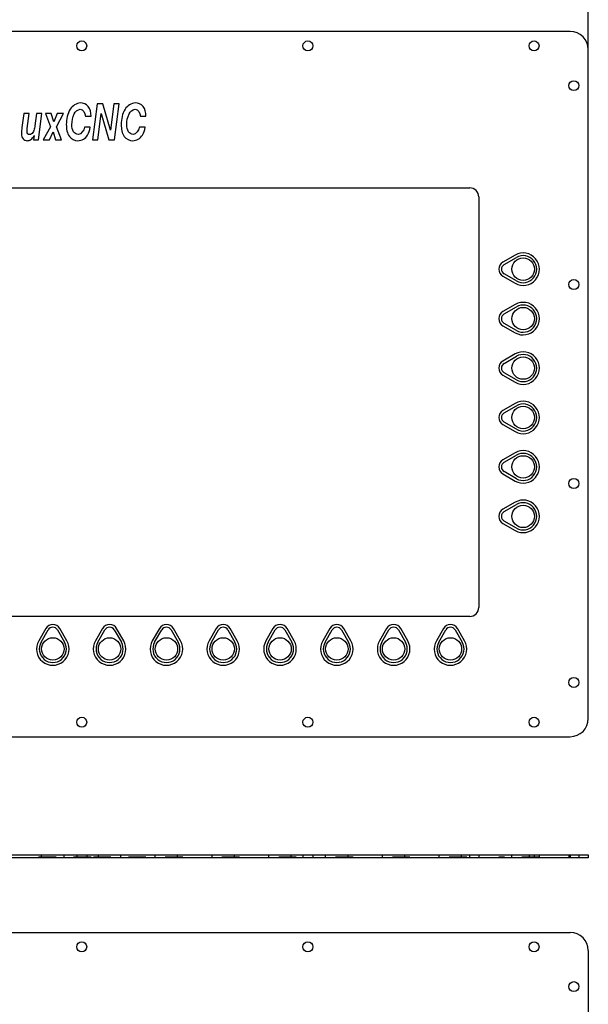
# Model space of a CAD drawing. Header units: millimetres. Extents: x -694 to 338, y 16 to 743.
# Tile 17 of 20: x 68 to 131, y 158 to 267. Entities that reach past the tile are written whole.
import ezdxf

# ---------------------------------------------------------------- set-up
doc = ezdxf.new("R2010")
doc.units = ezdxf.units.MM
doc.header["$LTSCALE"] = 19.36
doc.linetypes.add('HIDDEN', pattern=[0.2, 0.1, -0.1])
doc.layers.get('0').update_dxf_attribs({"linetype": 'CONTINUOUS'})
doc.layers.add('DEFAULT_2', color=8, linetype='HIDDEN')
doc.styles.get("Standard").update_dxf_attribs({"font": 'txt', "width": 0.8})
doc.dimstyles.new('DIMSTYLE_1', dxfattribs={"dimtxt": 3.5, "dimasz": 5, "dimexe": 0.18, "dimexo": 0.0625, "dimgap": 0.09, "dimtad": 1, "dimdec": 3, "dimlfac": 5, "dimdsep": 46, "dimtxsty": 'Standard', "dimblk": '_FILLED', "dimblk1": '_FILLED', "dimblk2": '_FILLED', "dimcen": 0.09, "dimclrt": 5, "dimadec": 0, "dimazin": 0, "dimtp": 0.8, "dimtm": 0.8, "dimtfac": 1, "dimtdec": 3, "dimtofl": 0, "dimtmove": 0, "dimatfit": 3, "dimldrblk": '_FILLED', "dimfxl": 0, "dimtolj": 1, "dimarcsym": 0})
doc.dimstyles.new('DIMSTYLE_2', dxfattribs={"dimtxt": 3.5, "dimasz": 5, "dimexe": 0.18, "dimexo": 0.0625, "dimgap": 0.09, "dimtad": 1, "dimdec": 3, "dimlfac": 5, "dimdsep": 46, "dimtxsty": 'Standard', "dimblk": '_FILLED', "dimblk1": '_FILLED', "dimblk2": '_FILLED', "dimcen": 0.09, "dimclrt": 5, "dimadec": 0, "dimazin": 0, "dimtp": 0.5, "dimtm": 0.5, "dimtfac": 1, "dimtdec": 3, "dimtofl": 0, "dimtmove": 0, "dimatfit": 3, "dimldrblk": '_FILLED', "dimfxl": 0, "dimtolj": 1, "dimarcsym": 0})
doc.dimstyles.new('DIMSTYLE_3', dxfattribs={"dimtxt": 3.5, "dimasz": 5, "dimexe": 0.18, "dimexo": 0.0625, "dimgap": 0.09, "dimtad": 1, "dimdec": 3, "dimlfac": 5, "dimdsep": 46, "dimtxsty": 'Standard', "dimblk": '_FILLED', "dimblk1": '_FILLED', "dimblk2": '_FILLED', "dimcen": 0.09, "dimclrt": 5, "dimadec": 0, "dimazin": 0, "dimtp": 0.1, "dimtm": 0.1, "dimtfac": 1, "dimtdec": 3, "dimtofl": 0, "dimtmove": 0, "dimatfit": 3, "dimldrblk": '_FILLED', "dimfxl": 0, "dimtolj": 1, "dimarcsym": 0})

# ---------------------------------------------------------------- blocks, each defined once
blk = doc.blocks.new('_FILLED')
at = {"color": 0, "linetype": 'ByBlock'}
blk.add_solid([(0, 0), (-1, 0.15), (-1, -0.15)], dxfattribs=at)
blk = doc.blocks.new('*D')
at = {"color": 2, "linetype": 'CONTINUOUS'}
for p, q in [((44.35, 263.62), (44.35, 275.02)), ((131.35, 263.62), (131.35, 275.02)), ((44.35, 274.02), (87.85, 274.02)), ((131.35, 274.02), (87.85, 274.02)), ((46.35, 265.62), (26.67, 265.62)), ((27.67, 265.62), (27.67, 226.62)), ((27.67, 187.62), (27.67, 226.62)), ((46.35, 187.62), (26.67, 187.62)), ((27.9, 174.54), (27.9, 182.54)), ((27.9, 182.54), (27.9, 174.39)), ((44.35, 174.54), (26.9, 174.54)), ((44.35, 174.24), (26.9, 174.24)), ((27.9, 158.52), (27.9, 174.39)), ((27.9, 174.24), (27.9, 158.52))]:
    blk.add_line(p, q, dxfattribs=at)
at = {"color": 2, "linetype": 'CONTINUOUS', "xscale": 5, "yscale": 5, "zscale": 5}
for p, rotation in [((44.35, 274.02), 180), ((27.67, 265.62), 90), ((27.67, 187.62), 270), ((27.9, 174.54), 270), ((27.9, 174.24), 90)]:
    blk.add_blockref('_FILLED', p, dxfattribs=dict(at, rotation=rotation))
blk.add_blockref('_FILLED', (131.35, 274.02), dxfattribs=at)
at = {"color": 5, "linetype": 'CONTINUOUS', "width": 0.8}
blk.add_text('435', height=3.5, dxfattribs=at).set_placement((80, 274.9))
for s, p in [('390', (26.8, 222.51)), ('1.5', (27.03, 158.52))]:
    blk.add_text(s, height=3.5, rotation=90, dxfattribs=at).set_placement(p)

msp = doc.modelspace()

# ---------------------------------------------------------------- linework, layer by layer
at = {"color": 3, "linetype": 'CONTINUOUS'}
for p, q in [((129.35466, 265.61802), (46.35466, 265.61802)), ((131.35466, 189.61802), (131.35466, 263.61802)), ((77.07508, 257.61802), (76.53744, 253.61802)), ((77.69513, 257.61802), (77.07508, 257.61802)), ((78.54795, 254.71239), (77.69513, 257.61802)), ((78.90226, 257.61802), (78.54795, 254.71239)), ((79.49553, 257.61802), (78.90226, 257.61802)), ((78.95994, 253.61802), (79.49553, 257.61802)), ((68.96093, 256.53724), (68.74669, 254.98937)), ((69.5542, 256.53724), (68.96093, 256.53724)), ((69.3379, 254.89705), (69.5542, 256.53724)), ((70.35758, 256.53724), (70.17218, 255.17132)), ((70.9529, 256.53724), (70.35758, 256.53724)), ((70.55945, 253.61802), (70.9529, 256.53724)), ((71.3443, 256.53724), (71.90048, 255.06812)), ((71.99112, 256.53724), (71.3443, 256.53724)), ((72.25273, 255.63296), (71.99112, 256.53724)), ((72.64413, 256.53724), (72.25273, 255.63296)), ((72.55349, 255.06812), (73.32597, 256.53724)), ((73.32597, 256.53724), (72.64413, 256.53724)), ((75.76701, 256.25753), (76.385, 256.25753)), ((77.1307, 253.61802), (77.48913, 256.52094)), ((77.48913, 256.52094), (78.34195, 253.61802)), ((81.83563, 256.25753), (82.45362, 256.25753)), ((71.90048, 255.06812), (71.1074, 253.61802)), ((73.11791, 253.61802), (72.55349, 255.06812)), ((76.29436, 255.01381), (75.67638, 255.01381)), ((82.36298, 255.01381), (81.745, 255.01381)), ((70.08566, 254.09324), (70.01975, 253.61802)), ((71.8016, 253.61802), (72.20741, 254.49514)), ((72.20741, 254.49514), (72.46285, 253.61802)), ((70.01975, 253.61802), (70.55945, 253.61802)), ((71.1074, 253.61802), (71.8016, 253.61802)), ((72.46285, 253.61802), (73.11791, 253.61802)), ((76.53744, 253.61802), (77.1307, 253.61802)), ((78.34195, 253.61802), (78.95994, 253.61802)), ((57.45466, 248.31802), (118.25466, 248.31802)), ((119.25466, 247.31802), (119.25466, 201.91802)), ((123.25466, 240.87687), (121.90466, 240.09745)), ((122.05466, 239.83764), (123.40466, 240.61706)), ((121.90466, 238.5386), (123.25466, 237.75918)), ((123.40466, 238.01898), (122.05466, 238.79841)), ((123.25466, 235.41027), (121.90466, 234.63085)), ((122.05466, 234.37104), (123.40466, 235.15046)), ((121.90466, 233.072), (123.25466, 232.29258)), ((123.40466, 232.55238), (122.05466, 233.33181)), ((123.25466, 229.94367), (121.90466, 229.16425)), ((122.05466, 228.90444), (123.40466, 229.68386)), ((121.90466, 227.6054), (123.25466, 226.82598)), ((123.40466, 227.08578), (122.05466, 227.86521)), ((123.25466, 224.47707), (121.90466, 223.69765)), ((122.05466, 223.43784), (123.40466, 224.21726)), ((123.40466, 221.61918), (122.05466, 222.39861)), ((121.90466, 222.1388), (123.25466, 221.35938)), ((123.25466, 219.01047), (121.90466, 218.23105)), ((122.05466, 217.97124), (123.40466, 218.75066)), ((123.40466, 216.15258), (122.05466, 216.93201)), ((121.90466, 216.6722), (123.25466, 215.89278)), ((123.25466, 213.54387), (121.90466, 212.76445)), ((122.05466, 212.50464), (123.40466, 213.28406)), ((123.40466, 210.68598), (122.05466, 211.46541)), ((121.90466, 211.2056), (123.25466, 210.42618)), ((118.25466, 200.91802), (57.45466, 200.91802)), ((71.37524, 199.56802), (70.59582, 198.21802)), ((70.85562, 198.06802), (71.63505, 199.41802)), ((72.67428, 199.41802), (73.4537, 198.06802)), ((73.71351, 198.21802), (72.93408, 199.56802)), ((77.65524, 199.56802), (76.87582, 198.21802)), ((77.13562, 198.06802), (77.91505, 199.41802)), ((78.95428, 199.41802), (79.7337, 198.06802)), ((79.99351, 198.21802), (79.21408, 199.56802)), ((83.93524, 199.56802), (83.15582, 198.21802)), ((83.41562, 198.06802), (84.19505, 199.41802)), ((85.23428, 199.41802), (86.0137, 198.06802)), ((86.27351, 198.21802), (85.49408, 199.56802)), ((90.21524, 199.56802), (89.43582, 198.21802)), ((89.69562, 198.06802), (90.47505, 199.41802)), ((91.51428, 199.41802), (92.2937, 198.06802)), ((92.55351, 198.21802), (91.77408, 199.56802)), ((96.49524, 199.56802), (95.71582, 198.21802)), ((95.97562, 198.06802), (96.75505, 199.41802)), ((97.79428, 199.41802), (98.5737, 198.06802)), ((98.83351, 198.21802), (98.05408, 199.56802)), ((102.77524, 199.56802), (101.99582, 198.21802)), ((102.25562, 198.06802), (103.03505, 199.41802)), ((104.07428, 199.41802), (104.8537, 198.06802)), ((105.11351, 198.21802), (104.33408, 199.56802)), ((109.05524, 199.56802), (108.27582, 198.21802)), ((108.53562, 198.06802), (109.31505, 199.41802)), ((110.35428, 199.41802), (111.1337, 198.06802)), ((111.39351, 198.21802), (110.61408, 199.56802)), ((115.33524, 199.56802), (114.55582, 198.21802)), ((114.81562, 198.06802), (115.59505, 199.41802)), ((116.63428, 199.41802), (117.4137, 198.06802)), ((117.67351, 198.21802), (116.89408, 199.56802)), ((46.35466, 187.61802), (129.35466, 187.61802)), ((131.35466, 174.23655), (44.35466, 174.23655))]:
    msp.add_line(p, q, dxfattribs=at)
at = {"color": 7, "linetype": 'CONTINUOUS'}
for p, q in [((44.35466, 174.53655), (131.35466, 174.53655)), ((131.35466, 174.53655), (131.35466, 174.23655)), ((46.35466, 165.97378), (129.35466, 165.97378)), ((131.35466, 163.97378), (131.35466, 89.97378))]:
    msp.add_line(p, q, dxfattribs=at)
at = {"color": 9, "linetype": 'CONTINUOUS'}
msp.add_line((129.35466, 174.53655), (129.35466, 174.23655), dxfattribs=at)
at = {"color": 3, "linetype": 'CONTINUOUS'}
for centre, radius in [((75.35466, 264.01802), 0.55), ((100.35466, 264.01802), 0.55), ((125.35466, 264.01802), 0.55), ((129.75466, 259.61802), 0.55), ((124.15466, 239.31802), 1.24), ((129.75466, 237.61802), 0.55), ((124.15466, 233.85142), 1.24), ((124.15466, 228.38482), 1.24), ((124.15466, 222.91822), 1.24), ((124.15466, 217.45162), 1.24), ((129.75466, 215.61802), 0.55), ((124.15466, 211.98502), 1.24), ((72.15466, 197.31802), 1.24), ((78.43466, 197.31802), 1.24), ((84.71466, 197.31802), 1.24), ((90.99466, 197.31802), 1.24), ((97.27466, 197.31802), 1.24), ((103.55466, 197.31802), 1.24), ((109.83466, 197.31802), 1.24), ((116.11466, 197.31802), 1.24), ((129.75466, 193.61802), 0.55), ((75.35466, 189.21802), 0.55), ((100.35466, 189.21802), 0.55), ((125.35466, 189.21802), 0.55)]:
    msp.add_circle(centre, radius, dxfattribs=at)
at = {"color": 7, "linetype": 'CONTINUOUS'}
for centre in [(75.35466, 164.37378), (100.35466, 164.37378), (125.35466, 164.37378), (129.75466, 159.97378)]:
    msp.add_circle(centre, 0.55, dxfattribs=at)
at = {"color": 3, "linetype": 'CONTINUOUS'}
for centre, radius, start, end in [((129.35466, 263.61802), 2, 0, 90), ((118.25466, 247.31802), 1, 0, 90), ((124.15466, 239.31802), 1.8, 240, 120), ((124.15466, 239.31802), 1.5, 240, 120), ((122.35466, 239.31802), 0.9, 120, 240), ((122.35466, 239.31802), 0.6, 120, 240), ((124.15466, 233.85142), 1.8, 240, 120), ((124.15466, 233.85142), 1.5, 240, 120), ((122.35466, 233.85142), 0.9, 120, 240), ((122.35466, 233.85142), 0.6, 120, 240), ((124.15466, 228.38482), 1.8, 240, 120), ((124.15466, 228.38482), 1.5, 240, 120), ((122.35466, 228.38482), 0.9, 120, 240), ((122.35466, 228.38482), 0.6, 120, 240), ((124.15466, 222.91822), 1.8, 240, 120), ((124.15466, 222.91822), 1.5, 240, 120), ((122.35466, 222.91822), 0.9, 120, 240), ((122.35466, 222.91822), 0.6, 120, 240), ((124.15466, 217.45162), 1.8, 240, 120), ((124.15466, 217.45162), 1.5, 240, 120), ((122.35466, 217.45162), 0.9, 120, 240), ((122.35466, 217.45162), 0.6, 120, 240), ((124.15466, 211.98502), 1.8, 240, 120), ((124.15466, 211.98502), 1.5, 240, 120), ((122.35466, 211.98502), 0.9, 120, 240), ((122.35466, 211.98502), 0.6, 120, 240), ((118.25466, 201.91802), 1, 270, 360), ((72.15466, 199.11802), 0.9, 30, 150), ((72.15466, 199.11802), 0.6, 30, 150), ((78.43466, 199.11802), 0.9, 30, 150), ((78.43466, 199.11802), 0.6, 30, 150), ((84.71466, 199.11802), 0.9, 30, 150), ((84.71466, 199.11802), 0.6, 30, 150), ((90.99466, 199.11802), 0.9, 30, 150), ((90.99466, 199.11802), 0.6, 30, 150), ((97.27466, 199.11802), 0.9, 30, 150), ((97.27466, 199.11802), 0.6, 30, 150), ((103.55466, 199.11802), 0.9, 30, 150), ((103.55466, 199.11802), 0.6, 30, 150), ((109.83466, 199.11802), 0.9, 30, 150), ((109.83466, 199.11802), 0.6, 30, 150), ((116.11466, 199.11802), 0.9, 30, 150), ((116.11466, 199.11802), 0.6, 30, 150), ((72.15466, 197.31802), 1.8, 150, 30), ((78.43466, 197.31802), 1.8, 150, 30), ((84.71466, 197.31802), 1.8, 150, 30), ((90.99466, 197.31802), 1.8, 150, 30), ((97.27466, 197.31802), 1.8, 150, 30), ((103.55466, 197.31802), 1.8, 150, 30), ((109.83466, 197.31802), 1.8, 150, 30), ((116.11466, 197.31802), 1.8, 150, 30), ((72.15466, 197.31802), 1.5, 150, 30), ((78.43466, 197.31802), 1.5, 150, 30), ((84.71466, 197.31802), 1.5, 150, 30), ((90.99466, 197.31802), 1.5, 150, 30), ((97.27466, 197.31802), 1.5, 150, 30), ((103.55466, 197.31802), 1.5, 150, 30), ((109.83466, 197.31802), 1.5, 150, 30), ((116.11466, 197.31802), 1.5, 150, 30), ((129.35466, 189.61802), 2, 270, 360)]:
    msp.add_arc(centre, radius, start, end, dxfattribs=at)
at = {"color": 7, "linetype": 'CONTINUOUS'}
msp.add_arc((129.35466, 163.97378), 2, 0, 90, dxfattribs=at)
at = {"color": 3, "linetype": 'CONTINUOUS'}
for points, start_tangent, end_tangent in [([(74.07931, 257.02399), (73.64938, 255.31252)], (-0.863361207, -1.362495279), (0, -2.061099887)), ([(75.21495, 257.70492), (74.07931, 257.02399)], (-1.409007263, 0), (-0.860818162, -1.358482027)), ([(74.51589, 256.49169), (75.18405, 257.00431)], (0.496584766, 1.024631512), (0.840460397, 0)), ([(75.18405, 257.00431), (75.76701, 256.25753)], (1.093835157, 0), (0.074159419, -1.490835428)), ([(76.06159, 257.33018), (75.21495, 257.70492)], (-0.62416416, 0.749489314), (-1.06911535, 0)), ([(76.385, 256.25753), (76.06159, 257.33018)], (-0.024715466, 1.401222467), (-0.624166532, 0.749492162)), ([(80.14793, 257.02399), (79.718, 255.31252)], (-0.863362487, -1.36249387), (0, -2.061099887)), ([(81.28357, 257.70492), (80.14793, 257.02399)], (-1.409007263, 0), (-0.860821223, -1.358483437)), ([(80.58451, 256.49169), (81.25267, 257.00431)], (0.496583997, 1.02463216), (0.840460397, 0)), ([(81.25267, 257.00431), (81.83563, 256.25753)], (1.093835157, 0), (0.074159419, -1.490835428)), ([(82.13021, 257.33018), (81.28357, 257.70492)], (-0.62416416, 0.749489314), (-1.06911535, 0)), ([(82.45362, 256.25753), (82.13021, 257.33018)], (-0.024715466, 1.401222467), (-0.624166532, 0.749492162)), ([(74.26737, 255.29895), (74.51589, 256.49169)], (0, 1.352342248), (0.498373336, 1.02832197)), ([(80.33599, 255.29895), (80.58451, 256.49169)], (0, 1.352342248), (0.498371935, 1.028321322)), ([(68.74669, 254.98937), (68.68696, 254.30777)], (-0.123596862, -0.863543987), (0, -0.496945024)), ([(69.30288, 254.53588), (69.3379, 254.89705)], (0, 0.187372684), (0.071002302, 0.538418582)), ([(70.17218, 255.17132), (70.07146, 254.67697)], (-0.080338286, -0.586557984), (-0.122953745, -0.407667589)), ([(73.64938, 255.31252), (73.99235, 253.99958)], (0, -1.694500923), (0.689006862, -0.932725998)), ([(74.46049, 254.50809), (74.26737, 255.29895)], (-0.387792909, 0.547725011), (0, 1.034623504)), ([(75.67638, 255.01381), (74.95539, 254.23445)], (-0.420232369, -1.564154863), (-1.025856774, 0)), ([(76.00185, 254.14755), (76.29436, 255.01381)], (0.395512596, 0.610998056), (0.191573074, 1.124236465)), ([(79.718, 255.31252), (80.06097, 253.99958)], (0, -1.694500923), (0.689008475, -0.932726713)), ([(80.52911, 254.50809), (80.33599, 255.29895)], (-0.387792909, 0.547725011), (0, 1.034623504)), ([(81.745, 255.01381), (81.02401, 254.23445)], (-0.420232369, -1.564154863), (-1.025856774, 0)), ([(82.07047, 254.14755), (82.36298, 255.01381)], (0.395512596, 0.610998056), (0.191573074, 1.124236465)), ([(68.68696, 254.30777), (68.8621, 253.74572)], (0, -0.700611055), (0.352388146, -0.423427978)), ([(68.8621, 253.74572), (69.32966, 253.53384)], (0.345936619, -0.415675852), (0.587085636, 0)), ([(69.38116, 254.29691), (69.30288, 254.53588)], (-0.160674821, 0.179225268), (0, 0.301425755)), ([(69.58922, 254.2073), (69.38116, 254.29691)], (-0.259555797, 0), (-0.160676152, 0.179226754)), ([(69.94815, 254.42394), (69.58922, 254.2073)], (-0.304313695, -0.438114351), (-0.414049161, 0)), ([(69.71487, 253.64518), (70.08566, 254.09324)], (0.358432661, 0.219959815), (0.383152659, 0.676171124)), ([(70.07146, 254.67697), (69.94815, 254.42394)], (-0.080981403, -0.268503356), (-0.165353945, -0.238056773)), ([(73.99235, 253.99958), (74.92655, 253.53384)], (0.689101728, -0.93285442), (1.180352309, 0)), ([(74.95539, 254.23445), (74.46049, 254.50809)], (-0.59944771, 0), (-0.390870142, 0.552071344)), ([(75.53424, 253.68863), (76.00185, 254.14755)], (0.537646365, 0.309571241), (0.395512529, 0.610997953)), ([(80.06097, 253.99958), (80.99517, 253.53384)], (0.689102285, -0.932853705), (1.180352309, 0)), ([(81.02401, 254.23445), (80.52911, 254.50809)], (-0.59944771, 0), (-0.390870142, 0.552071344)), ([(81.60286, 253.68863), (82.07047, 254.14755)], (0.537646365, 0.309571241), (0.395512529, 0.610997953)), ([(69.32966, 253.53384), (69.71487, 253.64518)], (0.407870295, 0), (0.358430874, 0.219958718)), ([(74.92655, 253.53384), (75.53424, 253.68863)], (0.679783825, 0), (0.537650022, 0.309573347)), ([(80.99517, 253.53384), (81.60286, 253.68863)], (0.679783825, 0), (0.537650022, 0.309573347))]:
    msp.add_spline(points, degree=3, dxfattribs=dict(at, start_tangent=start_tangent, end_tangent=end_tangent))
at = {"layer": 'DEFAULT_2', "color": 8, "linetype": 'HIDDEN'}
for p, q in [((68.68696, 174.23655), (68.68696, 174.27655)), ((76.385, 174.27655), (68.68696, 174.27655)), ((68.74669, 174.23655), (68.74669, 174.27655)), ((68.8621, 174.23655), (68.8621, 174.27655)), ((68.96093, 174.23655), (68.96093, 174.27655)), ((69.30288, 174.23655), (69.30288, 174.27655)), ((69.32966, 174.23655), (69.32966, 174.27655)), ((69.3379, 174.23655), (69.3379, 174.27655)), ((69.38116, 174.23655), (69.38116, 174.27655)), ((69.5542, 174.23655), (69.5542, 174.27655)), ((69.58922, 174.23655), (69.58922, 174.27655)), ((69.71487, 174.23655), (69.71487, 174.27655)), ((69.94815, 174.23655), (69.94815, 174.27655)), ((70.01975, 174.23655), (70.01975, 174.27655)), ((70.07146, 174.23655), (70.07146, 174.27655)), ((70.08566, 174.23655), (70.08566, 174.27655)), ((70.17218, 174.23655), (70.17218, 174.27655)), ((70.35466, 174.27655), (70.35466, 174.23655)), ((70.35758, 174.23655), (70.35758, 174.27655)), ((70.55945, 174.23655), (70.55945, 174.27655)), ((70.59582, 174.23655), (70.59582, 174.27655)), ((70.65466, 174.27655), (70.65466, 174.23655)), ((70.85562, 174.23655), (70.85562, 174.27655)), ((70.91466, 174.23655), (70.91466, 174.53655)), ((70.9529, 174.23655), (70.9529, 174.27655)), ((71.1074, 174.23655), (71.1074, 174.27655)), ((71.3443, 174.23655), (71.3443, 174.27655)), ((71.37524, 174.23655), (71.37524, 174.27655)), ((71.63505, 174.23655), (71.63505, 174.27655)), ((71.8016, 174.23655), (71.8016, 174.27655)), ((71.90048, 174.23655), (71.90048, 174.27655)), ((71.99112, 174.23655), (71.99112, 174.27655)), ((72.20741, 174.23655), (72.20741, 174.27655)), ((72.25273, 174.23655), (72.25273, 174.27655)), ((72.46285, 174.23655), (72.46285, 174.27655)), ((72.55349, 174.23655), (72.55349, 174.27655)), ((72.64413, 174.23655), (72.64413, 174.27655)), ((72.67428, 174.23655), (72.67428, 174.27655)), ((72.93408, 174.23655), (72.93408, 174.27655)), ((73.11791, 174.23655), (73.11791, 174.27655)), ((73.32597, 174.23655), (73.32597, 174.27655)), ((73.39466, 174.23655), (73.39466, 174.53655)), ((73.4537, 174.23655), (73.4537, 174.27655)), ((73.64938, 174.23655), (73.64938, 174.27655)), ((73.65466, 174.27655), (73.65466, 174.23655)), ((73.71351, 174.23655), (73.71351, 174.27655)), ((73.95466, 174.27655), (73.95466, 174.23655)), ((73.99235, 174.23655), (73.99235, 174.27655)), ((74.07931, 174.23655), (74.07931, 174.27655)), ((74.26737, 174.23655), (74.26737, 174.27655)), ((74.46049, 174.23655), (74.46049, 174.27655)), ((74.51589, 174.23655), (74.51589, 174.27655)), ((74.80466, 174.53655), (74.80466, 174.23655)), ((74.92655, 174.23655), (74.92655, 174.27655)), ((74.95539, 174.23655), (74.95539, 174.27655)), ((75.18405, 174.23655), (75.18405, 174.27655)), ((75.21495, 174.23655), (75.21495, 174.27655)), ((75.53424, 174.23655), (75.53424, 174.27655)), ((75.67638, 174.23655), (75.67638, 174.27655)), ((75.76701, 174.23655), (75.76701, 174.27655)), ((75.90466, 174.53655), (75.90466, 174.23655)), ((76.00185, 174.23655), (76.00185, 174.27655)), ((76.06159, 174.23655), (76.06159, 174.27655)), ((76.29436, 174.23655), (76.29436, 174.27655)), ((76.385, 174.23655), (76.385, 174.27655)), ((76.53744, 174.23655), (76.53744, 174.27655)), ((82.45362, 174.27655), (76.53744, 174.27655)), ((76.63466, 174.27655), (76.63466, 174.23655)), ((76.87582, 174.23655), (76.87582, 174.27655)), ((76.93466, 174.27655), (76.93466, 174.23655)), ((77.07508, 174.23655), (77.07508, 174.27655)), ((77.1307, 174.23655), (77.1307, 174.27655)), ((77.13562, 174.23655), (77.13562, 174.27655)), ((77.19466, 174.23655), (77.19466, 174.53655)), ((77.48913, 174.23655), (77.48913, 174.27655)), ((77.65524, 174.23655), (77.65524, 174.27655)), ((77.69513, 174.23655), (77.69513, 174.27655)), ((77.91505, 174.23655), (77.91505, 174.27655)), ((78.34195, 174.23655), (78.34195, 174.27655)), ((78.54795, 174.23655), (78.54795, 174.27655)), ((78.90226, 174.23655), (78.90226, 174.27655)), ((78.95428, 174.23655), (78.95428, 174.27655)), ((78.95994, 174.23655), (78.95994, 174.27655)), ((79.21408, 174.23655), (79.21408, 174.27655)), ((79.49553, 174.23655), (79.49553, 174.27655)), ((79.67466, 174.23655), (79.67466, 174.53655)), ((79.718, 174.23655), (79.718, 174.27655)), ((79.7337, 174.23655), (79.7337, 174.27655)), ((79.93466, 174.27655), (79.93466, 174.23655)), ((79.99351, 174.23655), (79.99351, 174.27655)), ((80.06097, 174.23655), (80.06097, 174.27655)), ((80.14793, 174.23655), (80.14793, 174.27655)), ((80.23466, 174.27655), (80.23466, 174.23655)), ((80.33599, 174.23655), (80.33599, 174.27655)), ((80.52911, 174.23655), (80.52911, 174.27655)), ((80.58451, 174.23655), (80.58451, 174.27655)), ((80.99517, 174.23655), (80.99517, 174.27655)), ((81.02401, 174.23655), (81.02401, 174.27655)), ((81.25267, 174.23655), (81.25267, 174.27655)), ((81.28357, 174.23655), (81.28357, 174.27655)), ((81.60286, 174.23655), (81.60286, 174.27655)), ((81.745, 174.23655), (81.745, 174.27655)), ((81.83563, 174.23655), (81.83563, 174.27655)), ((82.07047, 174.23655), (82.07047, 174.27655)), ((82.13021, 174.23655), (82.13021, 174.27655)), ((82.36298, 174.23655), (82.36298, 174.27655)), ((82.45362, 174.23655), (82.45362, 174.27655)), ((82.91466, 174.27655), (82.91466, 174.23655)), ((86.51466, 174.27655), (82.91466, 174.27655)), ((83.15582, 174.23655), (83.15582, 174.27655)), ((83.21466, 174.27655), (83.21466, 174.23655)), ((83.41562, 174.23655), (83.41562, 174.27655)), ((83.47466, 174.23655), (83.47466, 174.53655)), ((83.93524, 174.23655), (83.93524, 174.27655)), ((84.19505, 174.23655), (84.19505, 174.27655)), ((85.23428, 174.23655), (85.23428, 174.27655)), ((85.49408, 174.23655), (85.49408, 174.27655)), ((85.95466, 174.23655), (85.95466, 174.53655)), ((86.0137, 174.23655), (86.0137, 174.27655)), ((86.21466, 174.27655), (86.21466, 174.23655)), ((86.27351, 174.23655), (86.27351, 174.27655)), ((86.51466, 174.27655), (86.51466, 174.23655)), ((92.79466, 174.27655), (89.19466, 174.27655)), ((89.19466, 174.27655), (89.19466, 174.23655)), ((89.43582, 174.23655), (89.43582, 174.27655)), ((89.49466, 174.27655), (89.49466, 174.23655)), ((89.69562, 174.23655), (89.69562, 174.27655)), ((89.75466, 174.23655), (89.75466, 174.53655)), ((90.21524, 174.23655), (90.21524, 174.27655)), ((90.47505, 174.23655), (90.47505, 174.27655)), ((91.51428, 174.23655), (91.51428, 174.27655)), ((91.77408, 174.23655), (91.77408, 174.27655)), ((92.23466, 174.23655), (92.23466, 174.53655)), ((92.2937, 174.23655), (92.2937, 174.27655)), ((92.49466, 174.27655), (92.49466, 174.23655)), ((92.55351, 174.23655), (92.55351, 174.27655)), ((92.79466, 174.27655), (92.79466, 174.23655)), ((99.07466, 174.27655), (95.47466, 174.27655)), ((95.47466, 174.27655), (95.47466, 174.23655)), ((95.71582, 174.23655), (95.71582, 174.27655)), ((95.77466, 174.27655), (95.77466, 174.23655)), ((95.97562, 174.23655), (95.97562, 174.27655)), ((96.03466, 174.23655), (96.03466, 174.53655)), ((96.49524, 174.23655), (96.49524, 174.27655)), ((96.75505, 174.23655), (96.75505, 174.27655)), ((97.79428, 174.23655), (97.79428, 174.27655)), ((98.05408, 174.23655), (98.05408, 174.27655)), ((98.51466, 174.23655), (98.51466, 174.53655)), ((98.5737, 174.23655), (98.5737, 174.27655)), ((98.77466, 174.27655), (98.77466, 174.23655)), ((98.83351, 174.23655), (98.83351, 174.27655)), ((99.07466, 174.27655), (99.07466, 174.23655)), ((99.80466, 174.53655), (99.80466, 174.23655)), ((100.90466, 174.53655), (100.90466, 174.23655)), ((105.35466, 174.27655), (101.75466, 174.27655)), ((101.75466, 174.27655), (101.75466, 174.23655)), ((101.99582, 174.23655), (101.99582, 174.27655)), ((102.05466, 174.27655), (102.05466, 174.23655)), ((102.25562, 174.23655), (102.25562, 174.27655)), ((102.31466, 174.23655), (102.31466, 174.53655)), ((102.77524, 174.23655), (102.77524, 174.27655)), ((103.03505, 174.23655), (103.03505, 174.27655)), ((104.07428, 174.23655), (104.07428, 174.27655)), ((104.33408, 174.23655), (104.33408, 174.27655)), ((104.79466, 174.23655), (104.79466, 174.53655)), ((104.8537, 174.23655), (104.8537, 174.27655)), ((105.05466, 174.27655), (105.05466, 174.23655)), ((105.11351, 174.23655), (105.11351, 174.27655)), ((105.35466, 174.27655), (105.35466, 174.23655)), ((111.63466, 174.27655), (108.03466, 174.27655)), ((108.03466, 174.27655), (108.03466, 174.23655)), ((108.27582, 174.23655), (108.27582, 174.27655)), ((108.33466, 174.27655), (108.33466, 174.23655)), ((108.53562, 174.23655), (108.53562, 174.27655)), ((108.59466, 174.23655), (108.59466, 174.53655)), ((109.05524, 174.23655), (109.05524, 174.27655)), ((109.31505, 174.23655), (109.31505, 174.27655)), ((110.35428, 174.23655), (110.35428, 174.27655)), ((110.61408, 174.23655), (110.61408, 174.27655)), ((111.07466, 174.23655), (111.07466, 174.53655)), ((111.1337, 174.23655), (111.1337, 174.27655)), ((111.33466, 174.27655), (111.33466, 174.23655)), ((111.39351, 174.23655), (111.39351, 174.27655)), ((111.63466, 174.27655), (111.63466, 174.23655)), ((117.91466, 174.27655), (114.31466, 174.27655)), ((114.31466, 174.27655), (114.31466, 174.23655)), ((114.55582, 174.23655), (114.55582, 174.27655)), ((114.61466, 174.27655), (114.61466, 174.23655)), ((114.81562, 174.23655), (114.81562, 174.27655)), ((114.87466, 174.23655), (114.87466, 174.53655)), ((115.33524, 174.23655), (115.33524, 174.27655)), ((115.59505, 174.23655), (115.59505, 174.27655)), ((116.63428, 174.23655), (116.63428, 174.27655)), ((116.89408, 174.23655), (116.89408, 174.27655)), ((117.35466, 174.23655), (117.35466, 174.53655)), ((117.4137, 174.23655), (117.4137, 174.27655)), ((117.61466, 174.27655), (117.61466, 174.23655)), ((117.67351, 174.23655), (117.67351, 174.27655)), ((117.91466, 174.27655), (117.91466, 174.23655)), ((118.25466, 174.23655), (118.25466, 174.53655)), ((119.25466, 174.53655), (119.25466, 174.23655)), ((125.95466, 174.27655), (121.45466, 174.27655)), ((121.45466, 174.27655), (121.45466, 174.23655)), ((121.75466, 174.27655), (121.75466, 174.23655)), ((121.90466, 174.23655), (121.90466, 174.27655)), ((122.05466, 174.23655), (122.05466, 174.27655)), ((122.91466, 174.23655), (122.91466, 174.53655)), ((123.25466, 174.23655), (123.25466, 174.27655)), ((123.40466, 174.23655), (123.40466, 174.27655)), ((124.80466, 174.53655), (124.80466, 174.23655)), ((125.39466, 174.23655), (125.39466, 174.53655)), ((125.65466, 174.27655), (125.65466, 174.23655)), ((125.90466, 174.53655), (125.90466, 174.23655)), ((125.95466, 174.27655), (125.95466, 174.23655)), ((129.20466, 174.53655), (129.20466, 174.23655)), ((130.30466, 174.53655), (130.30466, 174.23655))]:
    msp.add_line(p, q, dxfattribs=at)

# ---------------------------------------------------------------- dimensions: what is measured, and where the dimension line sits
at = {"color": 2, "linetype": 'CONTINUOUS'}
dim = msp.add_linear_dim(base=(131.35466, 274.02286), p1=(44.35466, 263.61802), p2=(131.35466, 263.61802), dimstyle='DIMSTYLE_1', dxfattribs=at)
dim.commit()
dim.dimension.update_dxf_attribs({"geometry": '*D', "text_midpoint": (84.2012, 276.64786), "dimtype": 160})
for base, p1, p2, dimstyle, middle in [((27.67385, 187.61802), (46.35466, 265.61802), (46.35466, 187.61802), 'DIMSTYLE_2', (25.04885, 226.70604)), ((27.90418, 174.23655), (44.35466, 174.53655), (44.35466, 174.23655), 'DIMSTYLE_3', (25.27918, 162.72347))]:
    dim = msp.add_linear_dim(base=base, p1=p1, p2=p2, angle=270, dimstyle=dimstyle, dxfattribs=at)
    dim.commit()
    dim.dimension.update_dxf_attribs({"geometry": '*D', "text_midpoint": middle, "dimtype": 160})

doc.saveas('drawing.dxf')
